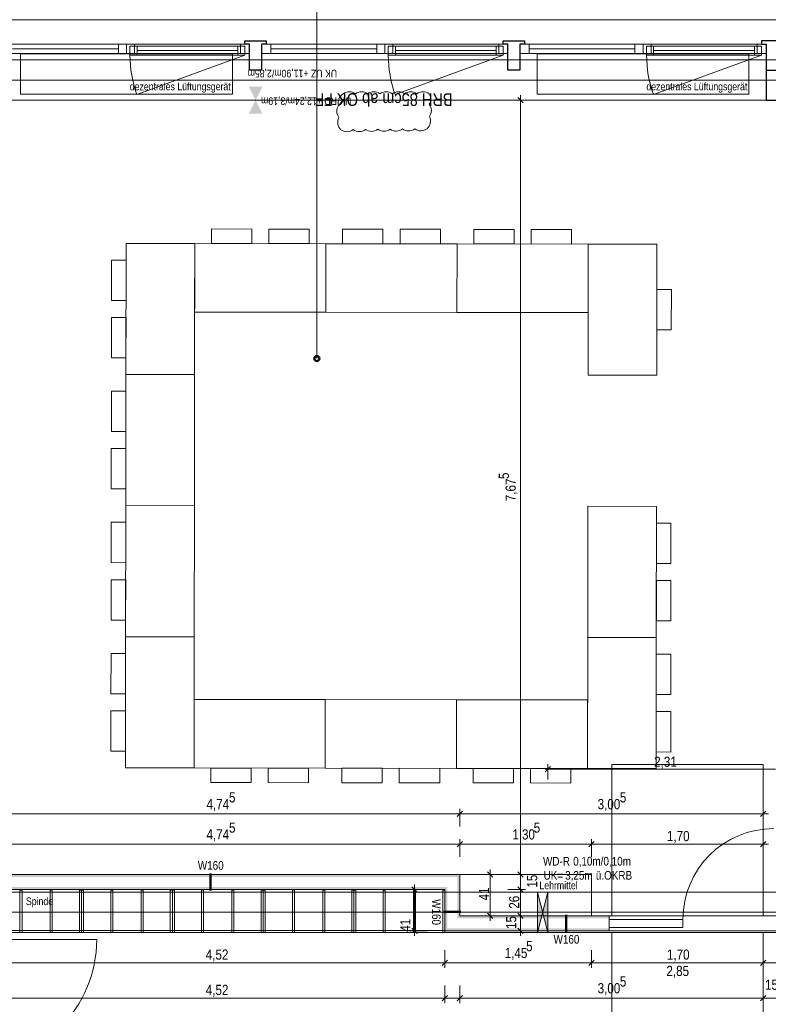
# Model space of a CAD drawing. Extents: x -634 to 300, y 62 to 1102.
# Tile 105 of 125: x -477 to -329, y 808 to 1003. Entities that reach past the tile are written whole.
import ezdxf
from ezdxf.lldxf.tags import DXFTag

# ---------------------------------------------------------------- set-up
doc = ezdxf.new("R2010")
doc.units = 0
doc.layers.get('0').update_dxf_attribs({"lineweight": 13})
for name, color, linetype, lineweight, true_color in [('00 -Bauelemente -Gipskarton', 7, 'Continuous', 9, 0xff7fe6), ('30 -33 Aussenwände- 7 Fassade_ Elemente', 7, 'Continuous', 9, 0x00aacc), ('30 -34 Innenwände- 11 Durchbruch', 4, 'Continuous', 9, 0x00ffff), ('30 -34 Innenwände- 2 nichttragend', 7, 'Continuous', 18, 0xff7fe6), ('30 -34 Innenwände- 4 Türen_Fenster', 9, 'Continuous', 15, 0x808080), ('30 -35 Decken- 1 Konstruktion-Träger- Stahlbeton', 7, 'Continuous', 13, 0x33aa00), ('60- 61 allgemeine Ausstattung- 1 Möbel', 9, 'Continuous', 9, 0x808080), ('70 -72 Beschriftung- 1 Beschriftung allgemein', 7, 'Continuous', 9, 0xff6633), ('70 -72 Beschriftung- 8 barrierefrei', 7, 'grob-A06CPVZVL0', 9, 0x888888), ('70 -75 Raumstempel-2 Verweislinie', 3, 'Continuous', 9, 0x00ff00), ('70 -76 Bemaßung- 2 Allgemein', 9, 'Continuous', 5, 0x808080), ('70 -77 Revision- 2 Wolken', 7, 'Continuous', 18, 0x944cff)]:
    doc.layers.add(name, color=color, linetype=linetype, lineweight=lineweight, true_color=true_color)
doc.layers.add('70 -71 Achsen- 1 Gebäudeachsen', color=7, linetype='STRICHPUNKT2-A06CPW00L0', lineweight=18)
doc.layers.add('70 -75 Raumstempel- 3 Wandstempel', color=7, linetype='Continuous', lineweight=50)
doc.styles.get("Standard").update_dxf_attribs({"font": 'ARIALN.TTF'})
tags = doc.linetypes.add('grob-A06CPVZVL0', pattern=[14, 3, -8, 3]).pattern_tags.tags
tags[8:9] = [DXFTag(74, 4), DXFTag(75, 0), DXFTag(340, '0'), DXFTag(46, 0.0), DXFTag(50, 0.0), DXFTag(44, 0.0), DXFTag(45, 0.0)]
tags[6:7] = [DXFTag(74, 4), DXFTag(75, 0), DXFTag(340, '0'), DXFTag(46, 0.0), DXFTag(50, 0.0), DXFTag(44, 0.0), DXFTag(45, 0.0)]
tags[4:5] = [DXFTag(74, 4), DXFTag(75, 0), DXFTag(340, '0'), DXFTag(46, 0.0), DXFTag(50, 0.0), DXFTag(44, 0.0), DXFTag(45, 0.0)]
tags = doc.linetypes.add('STRICHPUNKT2-A06CPW00L0', pattern=[12.7, 6.35, -3.175, 0, -3.175]).pattern_tags.tags
tags[10:11] = [DXFTag(74, 4), DXFTag(75, 0), DXFTag(340, '0'), DXFTag(46, 0.0), DXFTag(50, 0.0), DXFTag(44, 0.0), DXFTag(45, 0.0)]
tags[8:9] = [DXFTag(74, 4), DXFTag(75, 0), DXFTag(340, '0'), DXFTag(46, 0.0), DXFTag(50, 0.0), DXFTag(44, 0.0), DXFTag(45, 0.0)]
tags[6:7] = [DXFTag(74, 4), DXFTag(75, 0), DXFTag(340, '0'), DXFTag(46, 0.0), DXFTag(50, 0.0), DXFTag(44, 0.0), DXFTag(45, 0.0)]
tags[4:5] = [DXFTag(74, 4), DXFTag(75, 0), DXFTag(340, '0'), DXFTag(46, 0.0), DXFTag(50, 0.0), DXFTag(44, 0.0), DXFTag(45, 0.0)]

# ---------------------------------------------------------------- blocks, each defined once
blk = doc.blocks.new('Referenz-A06CPW02L0')
at = {"layer": '00 -Bauelemente -Gipskarton', "color": 0, "linetype": 'Continuous', "lineweight": 0, "ltscale": 0.13}
for points in [[(-389.88, 833.13), (-389.63, 833.38), (-484.53, 833.13), (-484.53, 833.38)], [(-390.13, 832.88), (-389.88, 833.13), (-484.53, 832.88), (-484.53, 833.13)], [(-389.88, 825.18), (-389.88, 833.13), (-390.13, 825.18), (-390.13, 832.88)], [(-389.63, 825.18), (-389.63, 833.38), (-389.88, 825.18), (-389.88, 833.13)], [(-392.38, 830.63), (-392.13, 830.88), (-484.53, 830.63), (-484.53, 830.88)], [(-392.63, 830.38), (-392.38, 830.63), (-484.53, 830.38), (-484.53, 830.63)], [(-392.38, 822.43), (-392.38, 830.63), (-392.63, 822.18), (-392.63, 830.38)], [(-392.13, 822.68), (-392.13, 830.88), (-392.38, 822.43), (-392.38, 830.63)], [(-360.03, 825.18), (-390.13, 825.18), (-360.03, 824.93), (-390.13, 824.93)], [(-360.03, 824.93), (-390.13, 824.93), (-360.03, 824.68), (-390.13, 824.68)], [(-360.03, 822.43), (-392.38, 822.43), (-360.03, 822.18), (-392.63, 822.18)], [(-360.03, 822.68), (-392.13, 822.68), (-360.03, 822.43), (-392.38, 822.43)]]:
    blk.add_solid(points, dxfattribs=at)
at = {"layer": '30 -33 Aussenwände- 7 Fassade_ Elemente', "color": 0, "linetype": 'Continuous', "ltscale": 0.13}
for p, q in [((-485.63, 1002.82), (-323.43, 1002.82)), ((-455.73, 997.98), (-480.13, 997.98)), ((-455.73, 996.18), (-455.73, 997.98)), ((-431.33, 997.98), (-455.73, 997.98)), ((-432.23, 997.63), (-455.03, 997.63)), ((-455.03, 997.63), (-455.03, 995.83)), ((-432.23, 995.83), (-432.23, 997.63)), ((-431.33, 996.18), (-431.33, 997.98)), ((-404.53, 997.98), (-428.93, 997.98)), ((-428.93, 997.98), (-428.93, 996.18)), ((-380.13, 997.98), (-404.53, 997.98)), ((-404.53, 997.98), (-404.53, 996.18)), ((-381.03, 997.63), (-403.83, 997.63)), ((-403.83, 997.63), (-403.83, 995.83)), ((-381.03, 995.83), (-381.03, 997.63)), ((-380.13, 996.18), (-380.13, 997.98)), ((-353.33, 997.98), (-377.73, 997.98)), ((-377.73, 997.98), (-377.73, 996.18)), ((-353.33, 996.18), (-353.33, 997.98)), ((-328.93, 997.98), (-353.33, 997.98)), ((-329.83, 997.63), (-352.63, 997.63)), ((-352.63, 997.63), (-352.63, 995.83)), ((-329.83, 995.83), (-329.83, 997.63)), ((-328.93, 996.18), (-328.93, 997.98)), ((-480.13, 996.18), (-455.73, 996.18)), ((-455.73, 996.18), (-431.33, 996.18)), ((-455.03, 995.83), (-432.23, 995.83)), ((-428.93, 996.18), (-404.53, 996.18)), ((-404.53, 996.18), (-380.13, 996.18)), ((-403.83, 995.83), (-381.03, 995.83)), ((-377.73, 996.18), (-353.33, 996.18)), ((-353.33, 996.18), (-328.93, 996.18)), ((-352.63, 995.83), (-329.83, 995.83)), ((-326.53, 986.88), (-482.53, 986.88))]:
    blk.add_line(p, q, dxfattribs=at)
at = {"layer": '30 -33 Aussenwände- 7 Fassade_ Elemente', "color": 0, "linetype": 'Continuous', "lineweight": 18, "ltscale": 0.18}
for p, q in [((-455.73, 997.98), (-457.33, 997.98)), ((-457.33, 997.98), (-457.33, 996.18)), ((-454.13, 997.98), (-455.73, 997.98)), ((-455.73, 997.98), (-455.73, 996.18)), ((-453.63, 997.63), (-455.03, 997.63)), ((-455.03, 997.63), (-455.03, 995.83)), ((-454.13, 996.18), (-454.13, 997.98)), ((-453.63, 995.83), (-453.63, 997.63)), ((-432.23, 997.63), (-433.63, 997.63)), ((-433.63, 997.63), (-433.63, 995.83)), ((-431.33, 997.98), (-433.13, 997.98)), ((-433.13, 997.98), (-433.13, 996.18)), ((-432.23, 995.83), (-432.23, 997.63)), ((-431.33, 996.18), (-431.33, 997.98)), ((-427.13, 997.98), (-428.93, 997.98)), ((-428.93, 997.98), (-428.93, 996.18)), ((-427.13, 996.18), (-427.13, 997.98)), ((-404.53, 997.98), (-406.13, 997.98)), ((-406.13, 997.98), (-406.13, 996.18)), ((-404.53, 996.18), (-404.53, 997.98)), ((-402.93, 997.98), (-404.53, 997.98)), ((-402.43, 997.63), (-403.83, 997.63)), ((-403.83, 997.63), (-403.83, 995.83)), ((-402.93, 996.18), (-402.93, 997.98)), ((-402.43, 995.83), (-402.43, 997.63)), ((-381.03, 997.63), (-382.43, 997.63)), ((-382.43, 997.63), (-382.43, 995.83)), ((-380.13, 997.98), (-381.93, 997.98)), ((-381.93, 997.98), (-381.93, 996.18)), ((-381.03, 995.83), (-381.03, 997.63)), ((-380.13, 996.18), (-380.13, 997.98)), ((-375.93, 997.98), (-377.73, 997.98)), ((-377.73, 997.98), (-377.73, 996.18)), ((-375.93, 996.18), (-375.93, 997.98)), ((-353.33, 997.98), (-354.93, 997.98)), ((-354.93, 997.98), (-354.93, 996.18)), ((-353.33, 996.18), (-353.33, 997.98)), ((-351.73, 997.98), (-353.33, 997.98)), ((-351.23, 997.63), (-352.63, 997.63)), ((-352.63, 997.63), (-352.63, 995.83)), ((-351.73, 996.18), (-351.73, 997.98)), ((-351.23, 995.83), (-351.23, 997.63)), ((-329.83, 997.63), (-331.23, 997.63)), ((-331.23, 997.63), (-331.23, 995.83)), ((-328.93, 997.98), (-330.73, 997.98)), ((-330.73, 997.98), (-330.73, 996.18)), ((-329.83, 995.83), (-329.83, 997.63)), ((-328.93, 996.18), (-328.93, 997.98)), ((-457.33, 997.08), (-478.33, 997.08)), ((-457.33, 996.18), (-455.73, 996.18)), ((-455.73, 996.18), (-454.13, 996.18)), ((-455.03, 995.83), (-453.63, 995.83)), ((-453.63, 996.73), (-433.63, 996.73)), ((-433.63, 995.83), (-432.23, 995.83)), ((-433.13, 996.18), (-431.33, 996.18)), ((-428.93, 996.18), (-427.13, 996.18)), ((-406.13, 997.08), (-427.13, 997.08)), ((-406.13, 996.18), (-404.53, 996.18)), ((-404.53, 996.18), (-402.93, 996.18)), ((-403.83, 995.83), (-402.43, 995.83)), ((-402.43, 996.73), (-382.43, 996.73)), ((-382.43, 995.83), (-381.03, 995.83)), ((-381.93, 996.18), (-380.13, 996.18)), ((-377.73, 996.18), (-375.93, 996.18)), ((-354.93, 997.08), (-375.93, 997.08)), ((-354.93, 996.18), (-353.33, 996.18)), ((-353.33, 996.18), (-351.73, 996.18)), ((-352.63, 995.83), (-351.23, 995.83)), ((-351.23, 996.73), (-331.23, 996.73)), ((-331.23, 995.83), (-329.83, 995.83)), ((-330.73, 996.18), (-328.93, 996.18))]:
    blk.add_line(p, q, dxfattribs=at)
at = {"layer": '30 -33 Aussenwände- 7 Fassade_ Elemente', "color": 0, "linetype": 'Continuous', "lineweight": 25, "ltscale": 0.25}
for p, q in [((-432.23, 997.98), (-432.23, 998.68)), ((-432.23, 998.68), (-428.03, 998.68)), ((-431.33, 997.98), (-432.23, 997.98)), ((-431.33, 992.88), (-431.33, 997.98)), ((-428.03, 997.98), (-428.93, 997.98)), ((-428.93, 997.98), (-428.93, 992.88)), ((-428.03, 998.68), (-428.03, 997.98)), ((-381.03, 997.98), (-381.03, 998.68)), ((-381.03, 998.68), (-376.83, 998.68)), ((-380.13, 997.98), (-381.03, 997.98)), ((-380.13, 992.88), (-380.13, 997.98)), ((-376.83, 997.98), (-377.73, 997.98)), ((-377.73, 997.98), (-377.73, 992.88)), ((-376.83, 998.68), (-376.83, 997.98)), ((-329.83, 998.68), (-329.83, 997.98)), ((-326.53, 998.68), (-329.83, 998.68)), ((-329.83, 997.98), (-328.93, 997.98)), ((-328.93, 997.98), (-328.93, 992.88)), ((-428.93, 992.88), (-431.33, 992.88)), ((-377.73, 992.88), (-380.13, 992.88)), ((-328.93, 992.88), (-326.53, 992.88)), ((-328.93, 992.88), (-328.93, 986.88)), ((-328.93, 986.88), (-326.53, 986.88))]:
    blk.add_line(p, q, dxfattribs=at)
at = {"layer": '30 -33 Aussenwände- 7 Fassade_ Elemente', "color": 0, "linetype": 'grob-A06CPVZVL0', "ltscale": 0.13}
for p, q in [((-476.73, 996.08), (-434.73, 996.08)), ((-476.73, 988.08), (-476.73, 996.08)), ((-432.23, 995.83), (-453.66, 988.04)), ((-434.73, 996.08), (-434.73, 988.08)), ((-381.03, 995.83), (-402.46, 988.04)), ((-374.33, 996.08), (-332.33, 996.08)), ((-374.33, 988.08), (-374.33, 996.08)), ((-329.83, 995.83), (-351.26, 988.04)), ((-332.33, 996.08), (-332.33, 988.08)), ((-434.73, 988.08), (-476.73, 988.08)), ((-332.33, 988.08), (-374.33, 988.08))]:
    blk.add_line(p, q, dxfattribs=at)
for centre in [(-432.23, 995.83), (-381.03, 995.83), (-329.83, 995.83)]:
    blk.add_ellipse(centre, major_axis=(-22.8, 0), ratio=1, start_param=0, end_param=0.349066, dxfattribs=at)
at = {"layer": '30 -34 Innenwände- 11 Durchbruch', "color": 0, "linetype": 'Continuous', "ltscale": 0.13}
for p, q in [((-374.23, 829.88), (-372.23, 829.88)), ((-372.23, 829.88), (-374.23, 821.88)), ((-372.23, 821.88), (-374.23, 829.88)), ((-374.23, 821.88), (-374.23, 829.88)), ((-372.23, 821.88), (-372.23, 829.88)), ((-374.23, 821.88), (-372.23, 821.88))]:
    blk.add_line(p, q, dxfattribs=at)
for points in [[(-374.23, 821.88), (-374.23, 829.88), (-373.23, 825.88)], [(-372.23, 821.88), (-373.23, 825.88), (-372.23, 829.88)]]:
    blk.add_solid(points, dxfattribs=at)
at = {"layer": '30 -34 Innenwände- 2 nichttragend', "color": 0, "linetype": 'Continuous', "ltscale": 0.18}
for p, q in [((-484.53, 833.38), (-389.63, 833.38)), ((-389.63, 833.38), (-389.63, 825.18)), ((-484.53, 830.38), (-392.63, 830.38)), ((-392.63, 830.38), (-392.63, 822.18)), ((-389.63, 825.18), (-360.03, 825.18)), ((-360.03, 824.93), (-360.03, 825.18)), ((-360.03, 824.93), (-360.03, 825.18)), ((-360.03, 824.68), (-360.03, 824.93)), ((-360.03, 822.18), (-360.03, 824.93)), ((-360.03, 822.68), (-360.03, 824.68)), ((-392.63, 822.18), (-360.03, 822.18)), ((-360.03, 822.43), (-360.03, 822.68)), ((-360.03, 822.18), (-360.03, 822.43))]:
    blk.add_line(p, q, dxfattribs=at)
at = {"layer": '30 -34 Innenwände- 4 Türen_Fenster', "color": 0, "linetype": 'grob-A06CPVZVL0', "ltscale": 0.15}
for p, q in [((-360.03, 825.18), (-326.03, 825.18)), ((-360.03, 822.18), (-326.03, 822.18)), ((-486.23, 820.48), (-461.63, 820.48))]:
    blk.add_line(p, q, dxfattribs=at)
at = {"layer": '30 -34 Innenwände- 4 Türen_Fenster', "color": 0, "linetype": 'Continuous', "ltscale": 0.15}
for p, q in [((-360.03, 824.48), (-345.43, 824.48)), ((-360.03, 822.88), (-360.03, 824.48)), ((-345.43, 824.48), (-345.43, 822.88)), ((-345.43, 822.88), (-360.03, 822.88))]:
    blk.add_line(p, q, dxfattribs=at)
at = {"layer": '30 -34 Innenwände- 4 Türen_Fenster', "color": 0, "linetype": 'grob-A06CPVZVL0', "ltscale": 0.15}
for centre, major_axis in [((-327.43, 824.48), (0, 18)), ((-486.23, 820.48), (0, -24.6))]:
    blk.add_ellipse(centre, major_axis=major_axis, ratio=1, start_param=0, end_param=1.570796, dxfattribs=at)
at = {"layer": '30 -35 Decken- 1 Konstruktion-Träger- Stahlbeton', "color": 0, "linetype": 'grob-A06CPVZVL0', "lineweight": -2, "ltscale": 0.13}
for p, q in [((3.97, 994.88), (-554.53, 994.88)), ((3.97, 986.88), (-554.53, 986.88))]:
    blk.add_line(p, q, dxfattribs=at)
at = {"layer": '30 -35 Decken- 1 Konstruktion-Träger- Stahlbeton', "color": 0, "linetype": 'STRICHPUNKT2-A06CPW00L0', "lineweight": -2, "ltscale": 0.13}
for p, q in [((-554.53, 829.88), (3.97, 829.88)), ((-554.53, 821.88), (3.97, 821.88))]:
    blk.add_line(p, q, dxfattribs=at)
at = {"layer": '60- 61 allgemeine Ausstattung- 1 Möbel', "color": 0, "linetype": 'Continuous', "ltscale": 0.13}
for p, q in [((-438.88, 958.48), (-438.88, 961.37)), ((-438.88, 961.37), (-430.88, 961.35)), ((-430.88, 961.35), (-430.88, 958.47)), ((-427.49, 958.47), (-427.49, 961.35)), ((-427.49, 961.35), (-419.49, 961.34)), ((-419.49, 961.34), (-419.49, 958.46)), ((-412.88, 958.45), (-412.88, 961.33)), ((-412.88, 961.33), (-404.88, 961.32)), ((-404.88, 961.32), (-404.88, 958.44)), ((-401.49, 958.43), (-401.49, 961.31)), ((-401.49, 961.31), (-393.49, 961.3)), ((-393.49, 961.3), (-393.49, 958.42)), ((-386.88, 958.41), (-386.88, 961.29)), ((-386.88, 961.29), (-378.88, 961.28)), ((-378.88, 961.28), (-378.88, 958.4)), ((-375.49, 958.4), (-375.49, 961.28)), ((-375.49, 961.28), (-367.49, 961.27)), ((-367.49, 961.27), (-367.49, 958.38)), ((-455.83, 932.51), (-455.79, 958.51)), ((-455.79, 958.51), (-442.19, 958.49)), ((-442.19, 958.49), (-442.23, 932.49)), ((-442.21, 944.89), (-442.19, 958.49)), ((-442.19, 958.49), (-416.19, 958.45)), ((-430.88, 958.47), (-438.88, 958.48)), ((-419.49, 958.46), (-427.49, 958.47)), ((-416.19, 958.45), (-416.21, 944.85)), ((-416.21, 944.85), (-416.19, 958.45)), ((-416.19, 958.45), (-390.19, 958.42)), ((-404.88, 958.44), (-412.88, 958.45)), ((-393.49, 958.42), (-401.49, 958.43)), ((-390.21, 944.82), (-390.19, 958.42)), ((-390.19, 958.42), (-390.21, 944.82)), ((-390.19, 958.42), (-364.19, 958.38)), ((-378.88, 958.4), (-386.88, 958.41)), ((-367.49, 958.38), (-375.49, 958.4)), ((-364.23, 932.38), (-364.19, 958.38)), ((-364.19, 958.38), (-364.21, 944.78)), ((-364.19, 958.38), (-350.59, 958.36)), ((-350.59, 958.36), (-350.63, 932.36)), ((-458.69, 947.21), (-458.67, 955.21)), ((-458.67, 955.21), (-455.79, 955.2)), ((-455.79, 955.2), (-455.81, 947.2)), ((-350.61, 941.36), (-350.6, 949.36)), ((-350.6, 949.36), (-347.72, 949.36)), ((-347.72, 949.36), (-347.73, 941.36)), ((-455.81, 947.2), (-458.69, 947.21)), ((-458.7, 935.82), (-458.69, 943.82)), ((-458.69, 943.82), (-455.81, 943.81)), ((-455.81, 943.81), (-455.82, 935.81)), ((-416.21, 944.85), (-442.21, 944.89)), ((-390.21, 944.82), (-416.21, 944.85)), ((-364.21, 944.78), (-390.21, 944.82)), ((-347.73, 941.36), (-350.61, 941.36)), ((-455.82, 935.81), (-458.7, 935.82)), ((-455.86, 906.51), (-455.83, 932.51)), ((-455.83, 932.51), (-442.23, 932.49)), ((-442.23, 932.49), (-455.83, 932.51)), ((-442.23, 932.49), (-442.26, 906.49)), ((-350.63, 932.36), (-364.23, 932.38)), ((-458.72, 921.21), (-458.71, 929.21)), ((-458.71, 929.21), (-455.83, 929.2)), ((-455.83, 929.2), (-455.84, 921.2)), ((-455.84, 921.2), (-458.72, 921.21)), ((-458.74, 909.82), (-458.73, 917.82)), ((-458.73, 917.82), (-455.85, 917.81)), ((-455.85, 917.81), (-455.86, 909.81)), ((-455.86, 909.81), (-458.74, 909.82)), ((-455.9, 880.51), (-455.86, 906.51)), ((-442.26, 906.49), (-455.86, 906.51)), ((-455.86, 906.51), (-442.26, 906.49)), ((-442.26, 906.49), (-442.3, 880.49)), ((-364.3, 880.38), (-364.26, 906.38)), ((-364.26, 906.38), (-350.66, 906.36)), ((-350.66, 906.36), (-350.7, 880.36)), ((-458.76, 895.21), (-458.75, 903.21)), ((-458.75, 903.21), (-455.87, 903.2)), ((-455.87, 903.2), (-455.88, 895.2)), ((-350.68, 895.06), (-350.67, 903.06)), ((-350.67, 903.06), (-347.79, 903.05)), ((-347.79, 903.05), (-347.8, 895.05)), ((-455.88, 895.2), (-458.76, 895.21)), ((-347.8, 895.05), (-350.68, 895.06)), ((-458.77, 883.82), (-458.76, 891.82)), ((-458.76, 891.82), (-455.88, 891.81)), ((-455.88, 891.81), (-455.89, 883.81)), ((-350.69, 883.67), (-350.68, 891.67)), ((-350.68, 891.67), (-347.8, 891.66)), ((-347.8, 891.66), (-347.81, 883.66)), ((-455.89, 883.81), (-458.77, 883.82)), ((-347.81, 883.66), (-350.69, 883.67)), ((-455.93, 854.51), (-455.9, 880.51)), ((-455.9, 880.51), (-442.3, 880.49)), ((-442.3, 880.49), (-455.9, 880.51)), ((-442.3, 880.49), (-442.33, 854.49)), ((-364.33, 854.38), (-364.3, 880.38)), ((-364.3, 880.38), (-350.7, 880.36)), ((-350.7, 880.36), (-364.3, 880.38)), ((-350.7, 880.36), (-350.73, 854.36)), ((-458.79, 869.21), (-458.78, 877.21)), ((-458.78, 877.21), (-455.9, 877.2)), ((-455.9, 877.2), (-455.91, 869.2)), ((-350.71, 869.06), (-350.7, 877.06)), ((-350.7, 877.06), (-347.82, 877.05)), ((-347.82, 877.05), (-347.83, 869.05)), ((-455.91, 869.2), (-458.79, 869.21)), ((-347.83, 869.05), (-350.71, 869.06)), ((-442.33, 854.49), (-442.32, 868.09)), ((-442.32, 868.09), (-416.32, 868.05)), ((-416.32, 868.05), (-416.33, 854.45)), ((-416.33, 854.45), (-416.32, 868.05)), ((-416.32, 868.05), (-390.32, 868.02)), ((-390.33, 854.42), (-390.32, 868.02)), ((-390.32, 868.02), (-390.33, 854.42)), ((-390.32, 868.02), (-364.32, 867.98)), ((-364.32, 867.98), (-364.33, 854.38)), ((-458.81, 857.82), (-458.8, 865.82)), ((-458.8, 865.82), (-455.92, 865.81)), ((-455.92, 865.81), (-455.93, 857.81)), ((-350.73, 857.67), (-350.72, 865.67)), ((-350.72, 865.67), (-347.84, 865.66)), ((-347.84, 865.66), (-347.85, 857.66)), ((-455.93, 857.81), (-458.81, 857.82)), ((-347.85, 857.66), (-350.73, 857.67)), ((-442.33, 854.49), (-455.93, 854.51)), ((-416.33, 854.45), (-442.33, 854.49)), ((-439.03, 851.6), (-439.03, 854.48)), ((-439.03, 854.48), (-431.03, 854.47)), ((-431.03, 854.47), (-431.03, 851.59)), ((-427.64, 851.59), (-427.64, 854.47)), ((-427.64, 854.47), (-419.64, 854.46)), ((-419.64, 854.46), (-419.64, 851.58)), ((-390.33, 854.42), (-416.33, 854.45)), ((-413.03, 851.57), (-413.03, 854.45)), ((-413.03, 854.45), (-405.03, 854.44)), ((-405.03, 854.44), (-405.03, 851.56)), ((-401.64, 851.55), (-401.64, 854.43)), ((-401.64, 854.43), (-393.64, 854.42)), ((-393.64, 854.42), (-393.64, 851.54)), ((-364.33, 854.38), (-390.33, 854.42)), ((-387.03, 851.53), (-387.03, 854.41)), ((-387.03, 854.41), (-379.03, 854.4)), ((-379.03, 854.4), (-379.03, 851.52)), ((-375.64, 851.52), (-375.64, 854.4)), ((-375.64, 854.4), (-367.64, 854.38)), ((-367.64, 854.38), (-367.64, 851.5)), ((-350.73, 854.36), (-364.33, 854.38)), ((-431.03, 851.59), (-439.03, 851.6)), ((-419.64, 851.58), (-427.64, 851.59)), ((-405.03, 851.56), (-413.03, 851.57)), ((-393.64, 851.54), (-401.64, 851.55)), ((-379.03, 851.52), (-387.03, 851.53)), ((-367.64, 851.5), (-375.64, 851.52))]:
    blk.add_line(p, q, dxfattribs=at)
at = {"layer": '60- 61 allgemeine Ausstattung- 1 Möbel', "color": 0, "lineweight": 15}
for p, q in [((-389.63, 833.38), (-363.53, 833.38)), ((-389.63, 825.18), (-389.63, 833.38)), ((-363.53, 833.38), (-363.53, 825.18)), ((-363.53, 825.18), (-389.63, 825.18))]:
    blk.add_line(p, q, dxfattribs=at)
at = {"layer": '60- 61 allgemeine Ausstattung- 1 Möbel', "color": 0, "linetype": 'grob-A06CPVZVL0', "lineweight": 15, "ltscale": 0.15}
for p, q in [((-476.83, 830.28), (-476.43, 830.28)), ((-476.83, 821.88), (-476.83, 830.28)), ((-476.43, 830.28), (-476.43, 821.88)), ((-470.83, 830.28), (-470.43, 830.28)), ((-470.83, 821.88), (-470.83, 830.28)), ((-470.43, 830.28), (-470.43, 821.88)), ((-465.03, 830.28), (-464.63, 830.28)), ((-465.03, 821.88), (-465.03, 830.28)), ((-464.63, 830.28), (-464.23, 830.28)), ((-464.63, 821.88), (-464.63, 830.28)), ((-464.63, 830.28), (-464.63, 821.88)), ((-464.23, 830.28), (-464.23, 821.88)), ((-458.83, 830.28), (-458.43, 830.28)), ((-458.83, 821.88), (-458.83, 830.28)), ((-458.43, 830.28), (-458.43, 821.88)), ((-452.83, 830.28), (-452.43, 830.28)), ((-452.83, 821.88), (-452.83, 830.28)), ((-452.43, 830.28), (-452.43, 821.88)), ((-447.03, 830.28), (-446.63, 830.28)), ((-447.03, 821.88), (-447.03, 830.28)), ((-446.63, 830.28), (-446.63, 821.88)), ((-446.63, 830.28), (-446.23, 830.28)), ((-446.63, 821.88), (-446.63, 830.28)), ((-446.23, 830.28), (-446.23, 821.88)), ((-440.83, 830.28), (-440.43, 830.28)), ((-440.83, 821.88), (-440.83, 830.28)), ((-440.43, 830.28), (-440.43, 821.88)), ((-434.83, 830.28), (-434.43, 830.28)), ((-434.83, 821.88), (-434.83, 830.28)), ((-434.43, 830.28), (-434.43, 821.88)), ((-429.03, 830.28), (-428.63, 830.28)), ((-429.03, 821.88), (-429.03, 830.28)), ((-428.63, 830.28), (-428.63, 821.88)), ((-428.63, 830.28), (-428.23, 830.28)), ((-428.63, 821.88), (-428.63, 830.28)), ((-428.23, 830.28), (-428.23, 821.88)), ((-422.83, 830.28), (-422.43, 830.28)), ((-422.83, 821.88), (-422.83, 830.28)), ((-422.43, 830.28), (-422.43, 821.88)), ((-416.83, 830.28), (-416.43, 830.28)), ((-416.83, 821.88), (-416.83, 830.28)), ((-416.43, 830.28), (-416.43, 821.88)), ((-411.03, 830.28), (-410.63, 830.28)), ((-411.03, 821.88), (-411.03, 830.28)), ((-410.63, 830.28), (-410.63, 821.88)), ((-410.63, 830.28), (-410.23, 830.28)), ((-410.63, 821.88), (-410.63, 830.28)), ((-410.23, 830.28), (-410.23, 821.88)), ((-404.83, 830.28), (-404.43, 830.28)), ((-404.83, 821.88), (-404.83, 830.28)), ((-404.43, 830.28), (-404.43, 821.88)), ((-398.83, 830.28), (-398.43, 830.28)), ((-398.83, 821.88), (-398.83, 830.28)), ((-398.43, 830.28), (-398.43, 821.88)), ((-393.03, 830.28), (-392.63, 830.28)), ((-393.03, 821.88), (-393.03, 830.28)), ((-392.63, 830.28), (-392.63, 821.88)), ((-482.63, 822.28), (-392.63, 822.28)), ((-392.63, 822.28), (-392.63, 821.88)), ((-392.63, 821.88), (-482.63, 821.88)), ((-476.43, 821.88), (-476.83, 821.88)), ((-470.43, 821.88), (-470.83, 821.88)), ((-464.63, 821.88), (-465.03, 821.88)), ((-464.23, 821.88), (-464.63, 821.88)), ((-458.43, 821.88), (-458.83, 821.88)), ((-452.43, 821.88), (-452.83, 821.88)), ((-446.63, 821.88), (-447.03, 821.88)), ((-446.23, 821.88), (-446.63, 821.88)), ((-440.43, 821.88), (-440.83, 821.88)), ((-434.43, 821.88), (-434.83, 821.88)), ((-428.63, 821.88), (-429.03, 821.88)), ((-428.23, 821.88), (-428.63, 821.88)), ((-422.43, 821.88), (-422.83, 821.88)), ((-416.43, 821.88), (-416.83, 821.88)), ((-410.63, 821.88), (-411.03, 821.88)), ((-410.23, 821.88), (-410.63, 821.88)), ((-404.43, 821.88), (-404.83, 821.88)), ((-398.43, 821.88), (-398.83, 821.88)), ((-392.63, 821.88), (-393.03, 821.88))]:
    blk.add_line(p, q, dxfattribs=at)
at = {"layer": '70 -71 Achsen- 1 Gebäudeachsen', "color": 0, "linetype": 'STRICHPUNKT2-A06CPW00L0', "ltscale": 0.18}
for p, q in [((-554.53, 990.88), (92.91, 990.88)), ((-554.53, 825.88), (92.91, 825.88))]:
    blk.add_line(p, q, dxfattribs=at)
at = {"layer": '70 -72 Beschriftung- 8 barrierefrei', "color": 0, "linetype": 'grob-A06CPVZVL0', "ltscale": 0.13}
for p, q in [((-359.53, 825.18), (-359.53, 855.18)), ((-359.53, 855.18), (-329.53, 855.18)), ((-329.53, 855.18), (-329.53, 825.18)), ((-329.53, 825.18), (-359.53, 825.18)), ((-359.53, 791.88), (-359.53, 821.88)), ((-359.53, 821.88), (-329.53, 821.88)), ((-329.53, 821.88), (-329.53, 791.88))]:
    blk.add_line(p, q, dxfattribs=at)
at = {"layer": '70 -75 Raumstempel- 3 Wandstempel', "color": 0, "linetype": 'Continuous', "ltscale": 0.5}
for p, q in [((-439.08, 833.58), (-439.08, 830.18)), ((-392.83, 825.98), (-389.43, 825.98)), ((-368.57, 821.98), (-368.57, 825.38))]:
    blk.add_line(p, q, dxfattribs=at)
at = {"layer": '70 -75 Raumstempel-2 Verweislinie', "color": 0, "linetype": 'Continuous', "ltscale": 0.13}
blk.add_line((-417.99, 935.68), (-417.99, 1065.59), dxfattribs=at)
at = {"layer": '70 -75 Raumstempel-2 Verweislinie', "color": 0, "linetype": 'ByBlock', "lineweight": 50, "ltscale": 0.5}
blk.add_circle((-417.99, 935.68), 0.5, dxfattribs=at)
at = {"layer": '70 -76 Bemaßung- 2 Allgemein', "color": 0, "linetype": 'Continuous', "ltscale": 0.13}
for p, q in [((-377.63, 987.88), (-377.63, 985.82)), ((-380.13, 986.88), (-376.63, 986.88)), ((-377.63, 834.44), (-377.63, 985.82)), ((-372.23, 852.23), (-372.23, 855.23)), ((-372.76, 853.7), (-371.7, 854.76)), ((-372.73, 854.23), (-371.17, 854.23)), ((-327.09, 854.23), (-371.17, 854.23)), ((-390.69, 845.38), (-483.47, 845.38)), ((-388.63, 845.38), (-390.69, 845.38)), ((-390.63, 845.38), (-388.57, 845.38)), ((-389.63, 842.88), (-389.63, 846.38)), ((-389.63, 842.88), (-389.63, 846.38)), ((-330.59, 845.38), (-388.57, 845.38)), ((-328.53, 845.38), (-330.59, 845.38)), ((-330.53, 845.38), (-328.47, 845.38)), ((-329.53, 842.88), (-329.53, 846.38)), ((-329.53, 842.88), (-329.53, 846.38)), ((-389.63, 836.88), (-389.63, 840.38)), ((-389.63, 836.88), (-389.63, 840.38)), ((-363.53, 836.88), (-363.53, 840.38)), ((-363.53, 836.88), (-363.53, 840.38)), ((-329.53, 836.88), (-329.53, 840.38)), ((-329.53, 836.88), (-329.53, 840.38)), ((-390.69, 839.38), (-483.47, 839.38)), ((-388.63, 839.38), (-390.69, 839.38)), ((-390.63, 839.38), (-388.57, 839.38)), ((-364.59, 839.38), (-388.57, 839.38)), ((-362.53, 839.38), (-364.59, 839.38)), ((-364.53, 839.38), (-362.47, 839.38)), ((-330.59, 839.38), (-362.47, 839.38)), ((-328.53, 839.38), (-330.59, 839.38)), ((-330.53, 839.38), (-328.47, 839.38)), ((-383.63, 834.38), (-383.63, 832.32)), ((-377.63, 834.44), (-377.63, 835.5)), ((-377.63, 832.38), (-377.63, 834.44)), ((-377.63, 832.38), (-377.63, 834.44)), ((-386.13, 833.38), (-382.63, 833.38)), ((-383.63, 826.24), (-383.63, 832.32)), ((-380.13, 833.38), (-376.63, 833.38)), ((-380.13, 833.38), (-376.63, 833.38)), ((-377.63, 830.38), (-377.63, 833.38)), ((-396.13, 830.38), (-399.63, 830.38)), ((-398.63, 831.38), (-398.63, 829.32)), ((-380.13, 830.38), (-376.63, 830.38)), ((-380.13, 830.38), (-376.63, 830.38)), ((-377.63, 831.38), (-377.63, 829.32)), ((-377.63, 831.38), (-377.63, 829.32)), ((-398.63, 829.32), (-398.63, 823.24)), ((-377.63, 829.32), (-377.63, 828.26)), ((-377.63, 826.24), (-377.63, 829.32)), ((-383.63, 824.18), (-383.63, 826.24)), ((-377.63, 824.18), (-377.63, 826.24)), ((-377.63, 826.18), (-377.63, 824.12)), ((-386.13, 825.18), (-382.63, 825.18)), ((-380.13, 825.18), (-376.63, 825.18)), ((-380.13, 825.18), (-376.63, 825.18)), ((-377.63, 823.24), (-377.63, 824.12)), ((-396.13, 822.18), (-399.63, 822.18)), ((-398.63, 821.18), (-398.63, 823.24)), ((-380.13, 822.18), (-376.63, 822.18)), ((-377.63, 821.18), (-377.63, 823.24)), ((-392.63, 818.38), (-392.63, 814.88)), ((-392.63, 818.38), (-392.63, 814.88)), ((-363.53, 818.38), (-363.53, 814.88)), ((-363.53, 818.38), (-363.53, 814.88)), ((-329.53, 818.38), (-329.53, 814.88)), ((-329.53, 818.38), (-329.53, 814.88)), ((-393.69, 815.88), (-481.97, 815.88)), ((-391.63, 815.88), (-393.69, 815.88)), ((-393.63, 815.88), (-391.57, 815.88)), ((-364.59, 815.88), (-391.57, 815.88)), ((-362.53, 815.88), (-364.59, 815.88)), ((-364.53, 815.88), (-362.47, 815.88)), ((-330.59, 815.88), (-362.47, 815.88)), ((-330.59, 815.88), (-331.65, 815.88)), ((-328.53, 815.88), (-330.59, 815.88)), ((-328.53, 815.88), (-330.59, 815.88)), ((-326.53, 815.88), (-329.53, 815.88)), ((-392.63, 811.38), (-392.63, 807.88)), ((-392.63, 811.38), (-392.63, 807.88)), ((-389.63, 811.38), (-389.63, 807.88)), ((-389.63, 811.38), (-389.63, 807.88)), ((-329.53, 811.38), (-329.53, 807.88)), ((-329.53, 811.38), (-329.53, 807.88)), ((-393.69, 808.88), (-481.97, 808.88)), ((-393.69, 808.88), (-394.75, 808.88)), ((-391.63, 808.88), (-393.69, 808.88)), ((-391.63, 808.88), (-393.69, 808.88)), ((-389.63, 808.88), (-392.63, 808.88)), ((-390.63, 808.88), (-388.57, 808.88)), ((-390.63, 808.88), (-388.57, 808.88)), ((-388.57, 808.88), (-387.51, 808.88)), ((-330.59, 808.88), (-388.57, 808.88)), ((-330.59, 808.88), (-331.65, 808.88)), ((-328.53, 808.88), (-330.59, 808.88)), ((-328.53, 808.88), (-330.59, 808.88)), ((-326.53, 808.88), (-329.53, 808.88))]:
    blk.add_line(p, q, dxfattribs=at)
at = {"layer": '70 -76 Bemaßung- 2 Allgemein', "color": 0, "linetype": 'Continuous', "lineweight": 20, "ltscale": 0.2}
for p, q in [((-378.16, 987.41), (-377.1, 986.35)), ((-389.1, 845.91), (-390.16, 844.85)), ((-390.16, 844.85), (-389.1, 845.91)), ((-329, 845.91), (-330.06, 844.85)), ((-330.06, 844.85), (-329, 845.91)), ((-389.1, 839.91), (-390.16, 838.85)), ((-390.16, 838.85), (-389.1, 839.91)), ((-363, 839.91), (-364.06, 838.85)), ((-364.06, 838.85), (-363, 839.91)), ((-329, 839.91), (-330.06, 838.85)), ((-330.06, 838.85), (-329, 839.91)), ((-384.16, 833.91), (-383.1, 832.85)), ((-377.1, 832.85), (-378.16, 833.91)), ((-377.1, 832.85), (-378.16, 833.91)), ((-399.16, 830.91), (-398.1, 829.85)), ((-378.16, 830.91), (-377.1, 829.85)), ((-378.16, 830.91), (-377.1, 829.85)), ((-383.1, 824.65), (-384.16, 825.71)), ((-377.1, 824.65), (-378.16, 825.71)), ((-378.16, 825.71), (-377.1, 824.65)), ((-398.1, 821.65), (-399.16, 822.71)), ((-377.1, 821.65), (-378.16, 822.71)), ((-392.1, 816.41), (-393.16, 815.35)), ((-393.16, 815.35), (-392.1, 816.41)), ((-363, 816.41), (-364.06, 815.35)), ((-364.06, 815.35), (-363, 816.41)), ((-329, 816.41), (-330.06, 815.35)), ((-329, 816.41), (-330.06, 815.35)), ((-392.1, 809.41), (-393.16, 808.35)), ((-392.1, 809.41), (-393.16, 808.35)), ((-390.16, 808.35), (-389.1, 809.41)), ((-390.16, 808.35), (-389.1, 809.41)), ((-329, 809.41), (-330.06, 808.35)), ((-329, 809.41), (-330.06, 808.35))]:
    blk.add_line(p, q, dxfattribs=at)
at = {"layer": '70 -76 Bemaßung- 2 Allgemein', "color": 0, "lineweight": 0}
for points in [[(-431.47, 989.55), (-430.13, 986.88), (-428.79, 989.55)], [(-428.8, 984.21), (-430.13, 986.88), (-431.47, 984.21)]]:
    blk.add_solid(points, dxfattribs=at)
at = {"layer": '70 -77 Revision- 2 Wolken', "color": 0, "linetype": 'Continuous', "ltscale": 0.18}
for centre, major_axis in [((-411.72, 986.43), (-1.08, 1.72)), ((-411.58, 986.53), (0, 2.03)), ((-411.58, 986.53), (1.22, 1.63)), ((-409.14, 986.53), (0, 2.03)), ((-409.14, 986.53), (1.22, 1.63)), ((-406.71, 986.53), (0, 2.03)), ((-406.71, 986.53), (1.22, 1.63)), ((-404.27, 986.53), (0, 2.03)), ((-404.27, 986.53), (1.22, 1.63)), ((-401.83, 986.53), (0, 2.03)), ((-401.83, 986.53), (1.22, 1.63)), ((-399.39, 986.53), (0, 2.03)), ((-399.39, 986.53), (1.22, 1.63)), ((-396.95, 986.53), (0, 2.03)), ((-396.95, 986.53), (1.22, 1.63)), ((-397.1, 987.1), (1.73, 0.02)), ((-411.72, 986.43), (-1.9, 0.73)), ((-397.1, 987.1), (1.39, -1.02)), ((-397.32, 984.84), (2.03, 0.02)), ((-412.02, 984.71), (-1.66, 1.17)), ((-412.02, 984.71), (-2.03, -0.06)), ((-397.32, 984.84), (1.64, -1.2)), ((-411.8, 982.49), (-1.8, 0.95)), ((-411.8, 982.49), (-2.01, -0.32)), ((-397.51, 982.75), (1.36, -1.51)), ((-397.51, 982.75), (2, -0.39)), ((-412.02, 982.67), (-1.2, -1.64)), ((-412.02, 982.67), (0.03, -2.03)), ((-409.58, 982.7), (-1.2, -1.64)), ((-409.58, 982.7), (0.03, -2.03)), ((-407.14, 982.74), (-1.2, -1.64)), ((-407.14, 982.74), (0.03, -2.03)), ((-404.7, 982.77), (-1.2, -1.64)), ((-404.7, 982.77), (0.03, -2.03)), ((-402.27, 982.8), (-1.2, -1.64)), ((-402.27, 982.8), (0.03, -2.03)), ((-399.83, 982.83), (-1.2, -1.64)), ((-399.83, 982.83), (0.03, -2.03)), ((-397.39, 982.86), (-1.2, -1.64)), ((-397.39, 982.86), (0.03, -2.03))]:
    blk.add_ellipse(centre, major_axis=major_axis, ratio=1, start_param=0, end_param=0.643501, dxfattribs=at)
at = {"layer": '30 -33 Aussenwände- 7 Fassade_ Elemente', "color": 0, "linetype": 'ByBlock', "ltscale": 0.13, "char_height": 0.0036, "attachment_point": 1, "rotation": 180}
for s, insert in [('{\\fArial Narrow;IFC_UUID}', (-470.63, 991.62)), ('{\\fArial Narrow;instanceID}', (-470.63, 991.62)), ('{\\fArial Narrow;IFC_UUID}', (-416.63, 991.62)), ('{\\fArial Narrow;instanceID}', (-416.63, 991.62)), ('{\\fArial Narrow;IFC_UUID}', (-368.23, 991.62)), ('{\\fArial Narrow;instanceID}', (-368.23, 991.62))]:
    blk.add_mtext(s, dxfattribs=dict(at, insert=insert))
at = {"layer": '30 -33 Aussenwände- 7 Fassade_ Elemente', "color": 0, "linetype": 'Continuous', "ltscale": 0.13, "char_height": 1.5103, "attachment_point": 1}
for insert in [(-455.07, 990.37), (-352.67, 990.37)]:
    blk.add_mtext('{\\fArial Narrow;dezentrales Lüftungsgerät}', dxfattribs=dict(at, insert=insert))
at = {"layer": '30 -33 Aussenwände- 7 Fassade_ Elemente', "color": 0, "linetype": 'ByBlock', "ltscale": 0.13, "insert": (-329.83, 991.62), "char_height": 0.0036, "attachment_point": 1}
for s in ['{\\fArial Narrow;instanceID}', '{\\fArial Narrow;IFC_UUID}']:
    blk.add_mtext(s, dxfattribs=at)
at = {"layer": '30 -33 Aussenwände- 7 Fassade_ Elemente', "color": 0, "linetype": 'Continuous', "ltscale": 0.13, "insert": (-391.08, 985.76), "char_height": 2.5172, "attachment_point": 1, "rotation": 180}
blk.add_mtext('{\\fArial Narrow;BRH 85cm ab OK FF}', dxfattribs=at)
at = {"layer": '30 -34 Innenwände- 11 Durchbruch', "color": 0, "linetype": 'ByBlock', "ltscale": 0.13, "char_height": 1.7117, "attachment_point": 1}
for s, insert in [('{\\fArial Narrow;WD-R}', (-373.16, 836.86)), ('{\\fArial Narrow;0,10m/0,10m}', (-367.18, 836.86)), ('{\\fArial Narrow;UK=}', (-373.04, 834.06)), ('{\\fArial Narrow;3,25m}', (-368.77, 834.06)), ('{\\fArial Narrow;ü.OKRB}', (-362.69, 834.06))]:
    blk.add_mtext(s, dxfattribs=dict(at, insert=insert))
at = {"layer": '70 -72 Beschriftung- 1 Beschriftung allgemein', "color": 0, "linetype": 'Continuous', "ltscale": 0.13, "char_height": 1.5103, "attachment_point": 1}
for s, insert in [('{\\fArial Narrow;Lehrmittel}', (-373.87, 831.97)), ('{\\fArial Narrow;Spinde}', (-475.65, 828.82))]:
    blk.add_mtext(s, dxfattribs=dict(at, insert=insert))
at = {"layer": '70 -75 Raumstempel- 3 Wandstempel', "color": 0, "linetype": 'Continuous', "ltscale": 0.5, "char_height": 1.7117, "attachment_point": 1}
for insert in [(-441.58, 836.03), (-371.07, 821.38)]:
    blk.add_mtext('{\\fArial Narrow;W160}', dxfattribs=dict(at, insert=insert))
at = {"layer": '70 -75 Raumstempel- 3 Wandstempel', "color": 0, "linetype": 'Continuous', "ltscale": 0.5, "insert": (-393.44, 828.48), "char_height": 1.7117, "attachment_point": 1, "rotation": 270}
blk.add_mtext('{\\fArial Narrow;W160}', dxfattribs=at)
at = {"layer": '70 -76 Bemaßung- 2 Allgemein', "color": 0, "linetype": 'Continuous', "ltscale": 0.13, "attachment_point": 1}
for s, insert, char_height, rotation in [('{\\fArial Narrow;UK UZ +11,90m/2,85m}', (-413.97, 991.43), 1.5103, 180), ('{\\fArial Narrow;UK RD +12,24m/3,19m}', (-411.12, 985.95), 1.5103, 180), ('{\\fArial Narrow;5}', (-381.93, 911.78), 2.0138, 90), ('{\\fArial Narrow;7,67}', (-380.58, 907.39), 2.0138, 90), ('{\\fArial Narrow;15}', (-376.33, 830.77), 2.0138, 90), ('{\\fArial Narrow;41}', (-385.85, 828.23), 2.0138, 90), ('{\\fArial Narrow;26}', (-379.88, 826.59), 2.0138, 90), ('{\\fArial Narrow;41}', (-401.46, 822.01), 2.0138, 90), ('{\\fArial Narrow;15}', (-380.48, 822.57), 2.0138, 90)]:
    blk.add_mtext(s, dxfattribs=dict(at, insert=insert, char_height=char_height, rotation=rotation))
at = {"layer": '70 -76 Bemaßung- 2 Allgemein', "color": 0, "linetype": 'Continuous', "ltscale": 0.13, "char_height": 2.0138, "attachment_point": 1}
for s, insert in [('{\\fArial Narrow;2,31}', (-351.13, 856.74)), ('{\\fArial Narrow;5}', (-435.4, 849.68)), ('{\\fArial Narrow;5}', (-357.93, 849.68)), ('{\\fArial Narrow;4,74}', (-439.86, 848.33)), ('{\\fArial Narrow;3,00}', (-362.33, 848.33)), ('{\\fArial Narrow;5}', (-435.4, 843.68)), ('{\\fArial Narrow;5}', (-375.01, 843.68)), ('{\\fArial Narrow;4,74}', (-439.86, 842.33)), ('{\\fArial Narrow;1,30}', (-379.25, 842.33)), ('{\\fArial Narrow;1,70}', (-348.6, 842)), ('{\\fArial Narrow;5}', (-376.51, 820.18)), ('{\\fArial Narrow;4,52}', (-440.01, 818.5)), ('{\\fArial Narrow;1,45}', (-380.75, 818.83)), ('{\\fArial Narrow;1,70}', (-348.6, 818.5)), ('{\\fArial Narrow;2,85}', (-348.7, 815.26)), ('{\\fArial Narrow;5}', (-357.93, 813.18)), ('{\\fArial Narrow;15}', (-329.15, 812.52)), ('{\\fArial Narrow;4,52}', (-440.01, 811.5)), ('{\\fArial Narrow;3,00}', (-362.33, 811.83))]:
    blk.add_mtext(s, dxfattribs=dict(at, insert=insert))

msp = doc.modelspace()

# ---------------------------------------------------------------- block references
at = {"color": 8, "lineweight": 13, "ltscale": 0.13, "true_color": 0x808080}
msp.add_blockref('Referenz-A06CPW02L0', (0, 0), dxfattribs=at)

doc.saveas('drawing.dxf')
